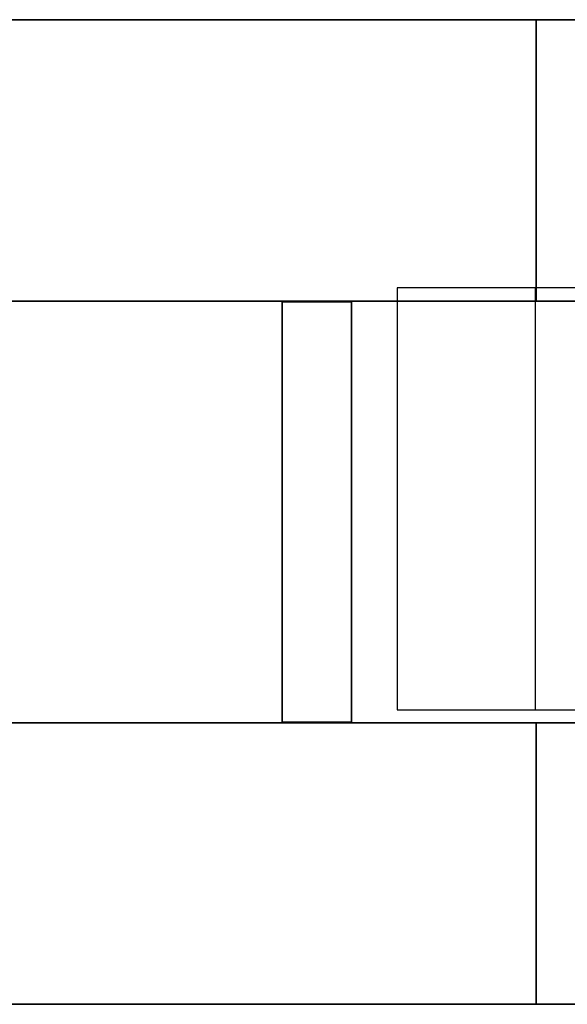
# Model space of a CAD drawing. Header units: millimetres. Extents: x -35 to 33166, y -35 to 31591.
# Tile 60 of 100: x 8049 to 8246, y -35 to 321. Entities that reach past the tile are written whole.
import ezdxf

# ---------------------------------------------------------------- set-up
doc = ezdxf.new("R2010")
doc.units = ezdxf.units.MM
doc.header["$LTSCALE"] = 25.4
doc.layers.get('0').update_dxf_attribs({"true_color": 0xffffff})
for name, color, linetype, true_color in [('end caps & lintels', 7, 'Continuous', 0xffa500), ('ICF - L1', 7, 'Continuous', 0xb4b464), ('ICF - L2', 7, 'Continuous', 0x64ff64)]:
    doc.layers.add(name, color=color, linetype=linetype, true_color=true_color)

# ---------------------------------------------------------------- blocks, each defined once
blk = doc.blocks.new('FF-WF01_LeftCap_6in_#1')
for p, q in [((0, 152.4), (0, 0)), ((50, 152.4), (0, 152.4)), ((50, 152.4, 457.2), (0, 152.4, 457.2)), ((0, 152.4, 457.2), (0, 0, 457.2)), ((0, 152.4), (0, 152.4, 457.2)), ((50, 0), (50, 152.4)), ((50, 0, 457.2), (50, 152.4, 457.2)), ((50, 152.4), (50, 152.4, 457.2)), ((0, 0), (50, 0)), ((0, 0, 457.2), (50, 0, 457.2)), ((0, 0), (0, 0, 457.2)), ((50, 0), (50, 0, 457.2))]:
    blk.add_line(p, q)
blk = doc.blocks.new('FF-WF01_LeftCap_6in_#2')
for p, q in [((0, 152.4), (0, 0)), ((50, 152.4), (0, 152.4)), ((50, 152.4, 457.2), (0, 152.4, 457.2)), ((0, 152.4, 457.2), (0, 0, 457.2)), ((0, 152.4), (0, 152.4, 457.2)), ((50, 0), (50, 152.4)), ((50, 0, 457.2), (50, 152.4, 457.2)), ((50, 152.4), (50, 152.4, 457.2)), ((0, 0), (50, 0)), ((0, 0, 457.2), (50, 0, 457.2)), ((0, 0), (0, 0, 457.2)), ((50, 0), (50, 0, 457.2))]:
    blk.add_line(p, q)
blk = doc.blocks.new('FF-WF01_LeftCap_6in_#3')
for p, q in [((0, 152.4), (0, 0)), ((50, 152.4), (0, 152.4)), ((50, 152.4, 457.2), (0, 152.4, 457.2)), ((0, 152.4, 457.2), (0, 0, 457.2)), ((0, 152.4), (0, 152.4, 457.2)), ((50, 0), (50, 152.4)), ((50, 0, 457.2), (50, 152.4, 457.2)), ((50, 152.4), (50, 152.4, 457.2)), ((0, 0), (50, 0)), ((0, 0, 457.2), (50, 0, 457.2)), ((0, 0), (0, 0, 457.2)), ((50, 0), (50, 0, 457.2))]:
    blk.add_line(p, q)
blk = doc.blocks.new('FF-WF01_LeftCap_6in_#4')
for p, q in [((0, 152.4), (0, 0)), ((50, 152.4), (0, 152.4)), ((50, 152.4, 457.2), (0, 152.4, 457.2)), ((0, 152.4, 457.2), (0, 0, 457.2)), ((0, 152.4), (0, 152.4, 457.2)), ((50, 0), (50, 152.4)), ((50, 0, 457.2), (50, 152.4, 457.2)), ((50, 152.4), (50, 152.4, 457.2)), ((0, 0), (50, 0)), ((0, 0, 457.2), (50, 0, 457.2)), ((0, 0), (0, 0, 457.2)), ((50, 0), (50, 0, 457.2))]:
    blk.add_line(p, q)
blk = doc.blocks.new('FF-WF01_LeftCap_6in_#5')
for p, q in [((0, 152.4), (0, 0)), ((50, 152.4), (0, 152.4)), ((50, 152.4, 421.2), (0, 152.4, 421.2)), ((0, 152.4, 421.2), (0, 0, 421.2)), ((0, 152.4), (0, 152.4, 421.2)), ((50, 0), (50, 152.4)), ((50, 0, 421.2), (50, 152.4, 421.2)), ((50, 152.4), (50, 152.4, 421.2)), ((0, 0), (50, 0)), ((0, 0, 421.2), (50, 0, 421.2)), ((0, 0), (0, 0, 421.2)), ((50, 0), (50, 0, 421.2))]:
    blk.add_line(p, q)
blk = doc.blocks.new('FF-WF01_HeadLintel_6in_#1')
for p, q in [((0, 152.4), (0, 0)), ((1219.2, 152.4), (0, 152.4)), ((1219.2, 152.4, 63), (0, 152.4, 63)), ((0, 152.4, 63), (0, 0, 63)), ((0, 152.4), (0, 152.4, 63)), ((0, 0), (1219.2, 0)), ((0, 0, 63), (1219.2, 0, 63)), ((0, 0), (0, 0, 63))]:
    blk.add_line(p, q)
blk = doc.blocks.new('FF-WF01_SillLintel_6in_#1')
for p, q in [((0, 152.4), (0, 0)), ((1219.2, 152.4), (0, 152.4)), ((1219.2, 152.4, 63), (0, 152.4, 63)), ((0, 152.4, 63), (0, 0, 63)), ((0, 152.4), (0, 152.4, 63)), ((0, 0), (1219.2, 0)), ((0, 0, 63), (1219.2, 0, 63)), ((0, 0), (0, 0, 63))]:
    blk.add_line(p, q)
blk = doc.blocks.new('GF-WG01_LeftCap_6in_#8')
for p, q in [((0, 152.4), (0, 0)), ((50, 152.4), (0, 152.4)), ((50, 152.4, 457.2), (0, 152.4, 457.2)), ((0, 152.4, 457.2), (0, 0, 457.2)), ((0, 152.4), (0, 152.4, 457.2)), ((50, 0), (50, 152.4)), ((50, 0, 457.2), (50, 152.4, 457.2)), ((50, 152.4), (50, 152.4, 457.2)), ((0, 0), (50, 0)), ((0, 0, 457.2), (50, 0, 457.2)), ((0, 0), (0, 0, 457.2)), ((50, 0), (50, 0, 457.2))]:
    blk.add_line(p, q)
blk = doc.blocks.new('GF-WG01_LeftCap_6in_#9')
for p, q in [((0, 152.4), (0, 0)), ((50, 152.4), (0, 152.4)), ((50, 152.4, 457.2), (0, 152.4, 457.2)), ((0, 152.4, 457.2), (0, 0, 457.2)), ((0, 152.4), (0, 152.4, 457.2)), ((50, 0), (50, 152.4)), ((50, 0, 457.2), (50, 152.4, 457.2)), ((50, 152.4), (50, 152.4, 457.2)), ((0, 0), (50, 0)), ((0, 0, 457.2), (50, 0, 457.2)), ((0, 0), (0, 0, 457.2)), ((50, 0), (50, 0, 457.2))]:
    blk.add_line(p, q)
blk = doc.blocks.new('GF-WG01_LeftCap_6in_#10')
for p, q in [((0, 152.4), (0, 0)), ((50, 152.4), (0, 152.4)), ((50, 152.4, 457.2), (0, 152.4, 457.2)), ((0, 152.4, 457.2), (0, 0, 457.2)), ((0, 152.4), (0, 152.4, 457.2)), ((50, 0), (50, 152.4)), ((50, 0, 457.2), (50, 152.4, 457.2)), ((50, 152.4), (50, 152.4, 457.2)), ((0, 0), (50, 0)), ((0, 0, 457.2), (50, 0, 457.2)), ((0, 0), (0, 0, 457.2)), ((50, 0), (50, 0, 457.2))]:
    blk.add_line(p, q)
blk = doc.blocks.new('GF-WG01_LeftCap_6in_#11')
for p, q in [((0, 152.4), (0, 0)), ((50, 152.4), (0, 152.4)), ((50, 152.4, 457.2), (0, 152.4, 457.2)), ((0, 152.4, 457.2), (0, 0, 457.2)), ((0, 152.4), (0, 152.4, 457.2)), ((50, 0), (50, 152.4)), ((50, 0, 457.2), (50, 152.4, 457.2)), ((50, 152.4), (50, 152.4, 457.2)), ((0, 0), (50, 0)), ((0, 0, 457.2), (50, 0, 457.2)), ((0, 0), (0, 0, 457.2)), ((50, 0), (50, 0, 457.2))]:
    blk.add_line(p, q)
blk = doc.blocks.new('GF-WG01_LeftCap_6in_#12')
for p, q in [((0, 152.4), (0, 0)), ((50, 152.4), (0, 152.4)), ((50, 152.4, 457.2), (0, 152.4, 457.2)), ((0, 152.4, 457.2), (0, 0, 457.2)), ((0, 152.4), (0, 152.4, 457.2)), ((50, 0), (50, 152.4)), ((50, 0, 457.2), (50, 152.4, 457.2)), ((50, 152.4), (50, 152.4, 457.2)), ((0, 0), (50, 0)), ((0, 0, 457.2), (50, 0, 457.2)), ((0, 0), (0, 0, 457.2)), ((50, 0), (50, 0, 457.2))]:
    blk.add_line(p, q)
blk = doc.blocks.new('GF-WG01_LeftCap_6in_#13')
for p, q in [((0, 152.4), (0, 0)), ((50, 152.4), (0, 152.4)), ((50, 152.4, 457.2), (0, 152.4, 457.2)), ((0, 152.4, 457.2), (0, 0, 457.2)), ((0, 152.4), (0, 152.4, 457.2)), ((50, 0), (50, 152.4)), ((50, 0, 457.2), (50, 152.4, 457.2)), ((50, 152.4), (50, 152.4, 457.2)), ((0, 0), (50, 0)), ((0, 0, 457.2), (50, 0, 457.2)), ((0, 0), (0, 0, 457.2)), ((50, 0), (50, 0, 457.2))]:
    blk.add_line(p, q)
blk = doc.blocks.new('GF-WG01_LeftCap_6in_#14')
for p, q in [((0, 152.4), (0, 0)), ((50, 152.4), (0, 152.4)), ((50, 152.4, 256.8), (0, 152.4, 256.8)), ((0, 152.4, 256.8), (0, 0, 256.8)), ((0, 152.4), (0, 152.4, 256.8)), ((50, 0), (50, 152.4)), ((50, 0, 256.8), (50, 152.4, 256.8)), ((50, 152.4), (50, 152.4, 256.8)), ((0, 0), (50, 0)), ((0, 0, 256.8), (50, 0, 256.8)), ((0, 0), (0, 0, 256.8)), ((50, 0), (50, 0, 256.8))]:
    blk.add_line(p, q)
blk = doc.blocks.new('GF-WG01_HeadLintel_6in_#4')
for p, q in [((0, 152.4), (0, 0)), ((1219.2, 152.4), (0, 152.4)), ((1219.2, 152.4, 63), (0, 152.4, 63)), ((0, 152.4, 63), (0, 0, 63)), ((0, 152.4), (0, 152.4, 63)), ((0, 0), (1219.2, 0)), ((0, 0, 63), (1219.2, 0, 63)), ((0, 0), (0, 0, 63))]:
    blk.add_line(p, q)
blk = doc.blocks.new('6XR35_90_C_Web')
for p, q in [((-76.07, -46.84, -12.5), (-76.07, 46.84, -12.5)), ((-76.07, 46.84, -12.5), (76.07, 46.84, -12.5)), ((76.07, 46.84, 12.5), (-76.07, 46.84, 12.5)), ((-76.07, 46.84, 12.5), (-76.07, -46.84, 12.5)), ((-76.07, 46.84, -12.5), (-76.07, 46.84, 12.5)), ((76.07, 46.84, -12.5), (76.07, -46.84, -12.5)), ((76.07, -46.84, 12.5), (76.07, 46.84, 12.5)), ((76.07, 46.84, 12.5), (76.07, 46.84, -12.5)), ((76.07, -46.84, -12.5), (-76.07, -46.84, -12.5)), ((-76.07, -46.84, 12.5), (76.07, -46.84, 12.5)), ((-76.07, -46.84, 12.5), (-76.07, -46.84, -12.5)), ((76.07, -46.84, -12.5), (76.07, -46.84, 12.5))]:
    blk.add_line(p, q)
blk = doc.blocks.new('Group7833')
for p, q in [((-1069.84, -355.6, 457.2), (-1069.84, -254, 457.2)), ((-1069.84, -254, 457.2), (-1069.84, -254, 0)), ((-1069.84, -254, 0), (-1069.84, -355.6, 0)), ((-254, -254, 0), (-1069.84, -254, 0)), ((-254, -254, 457.2), (-1069.84, -254, 457.2)), ((-1069.84, -355.6, 0), (-1069.84, -355.6, 457.2)), ((-355.6, -355.6, 0), (-1069.84, -355.6, 0)), ((-355.6, -355.6, 457.2), (-1069.84, -355.6, 457.2))]:
    blk.add_line(p, q)
blk = doc.blocks.new('Group7834')
for p, q in [((-1069.84, 0), (-1069.84, -101.6)), ((-1069.84, -101.6, 457.2), (-1069.84, 0, 457.2)), ((-1069.84, 0, 457.2), (-1069.84, 0)), ((-1069.84, 0), (0, 0)), ((-1069.84, 0, 457.2), (0, 0, 457.2)), ((-1069.84, -101.6), (-1069.84, -101.6, 457.2)), ((-227.79, -101.6), (-1069.84, -101.6)), ((-227.79, -101.6, 457.2), (-1069.84, -101.6, 457.2))]:
    blk.add_line(p, q)
blk = doc.blocks.new('6XR35_90_C_MSG#28')
for name in ['Group7834', 'Group7833']:
    blk.add_blockref(name, (0, 0))
at = {"extrusion": (1, -1.02405e-15, -1.15708e-14)}
blk.add_blockref('6XR35_90_C_Web', (-177.67, 97.84, -990.6), dxfattribs=at)
at = {"extrusion": (1, -1.02405e-15, 1.15708e-14)}
blk.add_blockref('6XR35_90_C_Web', (-177.67, 358.96, -990.6), dxfattribs=at)
blk = doc.blocks.new('Group8497')
for p, q in [((-1069.84, -254, 0), (-1069.84, -355.6, 0)), ((-1069.84, -355.6, 457.2), (-1069.84, -254, 457.2)), ((-1069.84, -254, 457.2), (-1069.84, -254, 0)), ((-254, -254, 0), (-1069.84, -254, 0)), ((-254, -254, 457.2), (-1069.84, -254, 457.2)), ((-1069.84, -355.6, 0), (-1069.84, -355.6, 457.2)), ((-355.6, -355.6, 0), (-1069.84, -355.6, 0)), ((-355.6, -355.6, 457.2), (-1069.84, -355.6, 457.2))]:
    blk.add_line(p, q)
blk = doc.blocks.new('Group8498')
for p, q in [((-1069.84, 0, 0), (-1069.84, -101.6, 0)), ((-1069.84, -101.6, 457.2), (-1069.84, 0, 457.2)), ((-1069.84, 0, 457.2), (-1069.84, 0, 0)), ((-1069.84, 0, 457.2), (0, 0, 457.2)), ((0, 0, 0), (-1069.84, 0, 0)), ((-1069.84, -101.6, 0), (-1069.84, -101.6, 457.2)), ((-227.79, -101.6, 0), (-1069.84, -101.6, 0)), ((-227.79, -101.6, 457.2), (-1069.84, -101.6, 457.2))]:
    blk.add_line(p, q)
blk = doc.blocks.new('6XR35_90_C_MSG#98')
for name in ['Group8498', 'Group8497']:
    blk.add_blockref(name, (0, 0))
at = {"extrusion": (1, -1.02405e-15, -1.15708e-14)}
blk.add_blockref('6XR35_90_C_Web', (-177.67, 97.84, -990.6), dxfattribs=at)
at = {"extrusion": (1, -1.02405e-15, 1.15708e-14)}
blk.add_blockref('6XR35_90_C_Web', (-177.67, 358.96, -990.6), dxfattribs=at)
blk = doc.blocks.new('Group#1507')
for p, q in [((-1069.84, -254, 0), (-1069.84, -355.6, 0)), ((-1069.84, -355.6, 457.2), (-1069.84, -254, 457.2)), ((-1069.84, -254, 457.2), (-1069.84, -254, 0)), ((-254, -254, 457.2), (-1069.84, -254, 457.2)), ((-254, -254, 0), (-1069.84, -254, 0)), ((-1069.84, -355.6, 0), (-1069.84, -355.6, 457.2)), ((-355.6, -355.6, 457.2), (-1069.84, -355.6, 457.2)), ((-355.6, -355.6, 0), (-1069.84, -355.6, 0))]:
    blk.add_line(p, q)
blk = doc.blocks.new('Group#1508')
for p, q in [((-1069.84, 0, 0), (-1069.84, -101.6, 0)), ((-1069.84, -101.6, 457.2), (-1069.84, 0, 457.2)), ((-1069.84, 0, 457.2), (-1069.84, 0, 0)), ((0, 0, 0), (-1069.84, 0, 0)), ((-1069.84, 0, 457.2), (0, 0, 457.2)), ((-1069.84, -101.6, 0), (-1069.84, -101.6, 457.2)), ((-227.79, -101.6, 0), (-1069.84, -101.6, 0)), ((-227.79, -101.6, 457.2), (-1069.84, -101.6, 457.2))]:
    blk.add_line(p, q)
blk = doc.blocks.new('6XR35_90_C_MSG#169')
for name in ['Group#1508', 'Group#1507']:
    blk.add_blockref(name, (0, 0))
at = {"extrusion": (1, -1.02405e-15, -1.15708e-14)}
blk.add_blockref('6XR35_90_C_Web', (-177.67, 97.84, -990.6), dxfattribs=at)
at = {"extrusion": (1, -1.02405e-15, 1.15708e-14)}
blk.add_blockref('6XR35_90_C_Web', (-177.67, 358.96, -990.6), dxfattribs=at)
blk = doc.blocks.new('Group#3560')
for p, q in [((-1092.2, -254, 256.8), (-1069.84, -254, 256.8)), ((-1092.2, -254, 457.2), (-254, -254, 457.2)), ((-1069.84, -254, 0), (-1069.84, -355.6, 0)), ((-1069.84, -355.6, 256.8), (-1069.84, -254, 256.8)), ((-1069.84, -254, 256.8), (-1069.84, -254, 0)), ((-254, -254, 0), (-1069.84, -254, 0)), ((-1069.84, -355.6, 256.8), (-1092.2, -355.6, 256.8)), ((-1092.2, -355.6, 457.2), (-355.6, -355.6, 457.2)), ((-1069.84, -355.6, 0), (-1069.84, -355.6, 256.8)), ((-355.6, -355.6, 0), (-1069.84, -355.6, 0))]:
    blk.add_line(p, q)
blk = doc.blocks.new('Group#3561')
for p, q in [((-1092.2, 0, 256.8), (-1069.84, 0, 256.8)), ((-1092.2, 0, 457.2), (0, 0, 457.2)), ((-1069.84, 0, 0), (-1069.84, -101.6, 0)), ((-1069.84, -101.6, 256.8), (-1069.84, 0, 256.8)), ((-1069.84, 0, 256.8), (-1069.84, 0, 0)), ((0, 0, 0), (-1069.84, 0, 0)), ((-1069.84, -101.6, 256.8), (-1092.2, -101.6, 256.8)), ((-227.79, -101.6, 457.2), (-1092.2, -101.6, 457.2)), ((-1069.84, -101.6, 0), (-1069.84, -101.6, 256.8)), ((-227.79, -101.6, 0), (-1069.84, -101.6, 0))]:
    blk.add_line(p, q)
blk = doc.blocks.new('6XR35_90_C_MSG#238')
for name in ['Group#3561', 'Group#3560']:
    blk.add_blockref(name, (0, 0))
at = {"extrusion": (1, -1.02405e-15, -1.15708e-14)}
blk.add_blockref('6XR35_90_C_Web', (-177.67, 97.84, -990.6), dxfattribs=at)
at = {"extrusion": (1, -1.02405e-15, 1.15708e-14)}
blk.add_blockref('6XR35_90_C_Web', (-177.67, 358.96, -990.6), dxfattribs=at)
blk = doc.blocks.new('Group8278')
for p, q in [((-101.6, 384.04, 0), (-101.6, 384.04, 457.2)), ((-101.6, 384.04, 457.2), (0, 384.04, 457.2)), ((0, 384.04, 0), (-101.6, 384.04, 0)), ((-101.6, 0, 0), (-101.6, 384.04, 0)), ((-101.6, 0, 457.2), (-101.6, 384.04, 457.2)), ((0, 384.04, 457.2), (0, 384.04, 0)), ((0, 0, 0), (0, 384.04, 0)), ((0, 0, 457.2), (0, 384.04, 457.2)), ((-101.6, 0, 0), (0, 0, 0)), ((0, 0, 457.2), (-101.6, 0, 457.2)), ((-101.6, 0, 457.2), (-101.6, 0, 0)), ((0, 0, 457.2), (0, 0, 0))]:
    blk.add_line(p, q)
blk = doc.blocks.new('Group8279')
for p, q in [((-355.6, 384.04, 0), (-355.6, 384.04, 457.2)), ((-355.6, 384.04, 457.2), (-254, 384.04, 457.2)), ((-254, 384.04, 0), (-355.6, 384.04, 0)), ((-355.6, 0, 0), (-355.6, 384.04, 0)), ((-355.6, 0, 457.2), (-355.6, 384.04, 457.2)), ((-254, 384.04, 457.2), (-254, 384.04, 0)), ((-254, 0, 0), (-254, 384.04, 0)), ((-254, 0, 457.2), (-254, 384.04, 457.2)), ((-355.6, 0, 0), (-254, 0, 0)), ((-254, 0, 457.2), (-355.6, 0, 457.2)), ((-355.6, 0, 457.2), (-355.6, 0, 0)), ((-254, 0, 457.2), (-254, 0, 0))]:
    blk.add_line(p, q)
blk = doc.blocks.new('Group8280')
for p, q in [((-101.6, 317.3, 51), (-253.75, 317.3, 51)), ((-253.75, 317.3, 51), (-253.75, 317.3, 144.68)), ((-253.75, 317.3, 144.68), (-101.6, 317.3, 144.68)), ((-253.75, 292.3, 51), (-253.75, 317.3, 51)), ((-253.75, 317.3, 144.68), (-253.75, 292.3, 144.68)), ((-101.6, 317.3, 144.68), (-101.6, 317.3, 51)), ((-101.6, 317.3, 51), (-101.6, 292.3, 51)), ((-101.6, 292.3, 144.68), (-101.6, 317.3, 144.68)), ((-101.6, 292.3, 144.68), (-253.75, 292.3, 144.68)), ((-253.75, 292.3, 144.68), (-253.75, 292.3, 51)), ((-253.75, 292.3, 51), (-101.6, 292.3, 51)), ((-101.6, 292.3, 51), (-101.6, 292.3, 144.68))]:
    blk.add_line(p, q)
blk = doc.blocks.new('Group8281')
for p, q in [((-101.6, 317.3, 312.12), (-253.75, 317.3, 312.12)), ((-253.75, 317.3, 312.12), (-253.75, 317.3, 405.8)), ((-253.75, 317.3, 405.8), (-101.6, 317.3, 405.8)), ((-253.75, 292.3, 312.12), (-253.75, 317.3, 312.12)), ((-253.75, 317.3, 405.8), (-253.75, 292.3, 405.8)), ((-101.6, 317.3, 405.8), (-101.6, 317.3, 312.12)), ((-101.6, 317.3, 312.12), (-101.6, 292.3, 312.12)), ((-101.6, 292.3, 405.8), (-101.6, 317.3, 405.8)), ((-101.6, 292.3, 405.8), (-253.75, 292.3, 405.8)), ((-253.75, 292.3, 405.8), (-253.75, 292.3, 312.12)), ((-253.75, 292.3, 312.12), (-101.6, 292.3, 312.12)), ((-101.6, 292.3, 312.12), (-101.6, 292.3, 405.8))]:
    blk.add_line(p, q)
blk = doc.blocks.new('6XR35_96_S_CUT_79_75_MSG')
for name in ['Group8279', 'Group8278', 'Group8280', 'Group8281']:
    blk.add_blockref(name, (0, 0))
blk = doc.blocks.new('Group#306')
for p, q in [((-101.6, 384.04, 0), (-101.6, 384.04, 457.2)), ((-101.6, 384.04, 457.2), (0, 384.04, 457.2)), ((0, 384.04, 0), (-101.6, 384.04, 0)), ((-101.6, 0, 0), (-101.6, 384.04, 0)), ((-101.6, 0, 457.2), (-101.6, 384.04, 457.2)), ((0, 384.04, 457.2), (0, 384.04, 0)), ((0, 0, 0), (0, 384.04, 0)), ((0, 0, 457.2), (0, 384.04, 457.2)), ((-101.6, 0, 0), (0, 0, 0)), ((0, 0, 457.2), (-101.6, 0, 457.2)), ((-101.6, 0, 457.2), (-101.6, 0, 0)), ((0, 0, 457.2), (0, 0, 0))]:
    blk.add_line(p, q)
blk = doc.blocks.new('Group8757')
for p, q in [((-355.6, 384.04, 0), (-355.6, 384.04, 457.2)), ((-355.6, 384.04, 457.2), (-254, 384.04, 457.2)), ((-254, 384.04, 0), (-355.6, 384.04, 0)), ((-355.6, 0, 0), (-355.6, 384.04, 0)), ((-355.6, 0, 457.2), (-355.6, 384.04, 457.2)), ((-254, 384.04, 457.2), (-254, 384.04, 0)), ((-254, 0, 0), (-254, 384.04, 0)), ((-254, 0, 457.2), (-254, 384.04, 457.2)), ((-355.6, 0, 0), (-254, 0, 0)), ((-254, 0, 457.2), (-355.6, 0, 457.2)), ((-355.6, 0, 457.2), (-355.6, 0, 0)), ((-254, 0, 457.2), (-254, 0, 0))]:
    blk.add_line(p, q)
blk = doc.blocks.new('Group8758')
for p, q in [((-101.6, 317.3, 51), (-253.75, 317.3, 51)), ((-253.75, 317.3, 51), (-253.75, 317.3, 144.68)), ((-253.75, 317.3, 144.68), (-101.6, 317.3, 144.68)), ((-253.75, 292.3, 51), (-253.75, 317.3, 51)), ((-253.75, 317.3, 144.68), (-253.75, 292.3, 144.68)), ((-101.6, 317.3, 144.68), (-101.6, 317.3, 51)), ((-101.6, 317.3, 51), (-101.6, 292.3, 51)), ((-101.6, 292.3, 144.68), (-101.6, 317.3, 144.68)), ((-101.6, 292.3, 144.68), (-253.75, 292.3, 144.68)), ((-253.75, 292.3, 144.68), (-253.75, 292.3, 51)), ((-253.75, 292.3, 51), (-101.6, 292.3, 51)), ((-101.6, 292.3, 51), (-101.6, 292.3, 144.68))]:
    blk.add_line(p, q)
blk = doc.blocks.new('Group8759')
for p, q in [((-101.6, 317.3, 312.12), (-253.75, 317.3, 312.12)), ((-253.75, 317.3, 312.12), (-253.75, 317.3, 405.8)), ((-253.75, 317.3, 405.8), (-101.6, 317.3, 405.8)), ((-253.75, 292.3, 312.12), (-253.75, 317.3, 312.12)), ((-253.75, 317.3, 405.8), (-253.75, 292.3, 405.8)), ((-101.6, 317.3, 405.8), (-101.6, 317.3, 312.12)), ((-101.6, 317.3, 312.12), (-101.6, 292.3, 312.12)), ((-101.6, 292.3, 405.8), (-101.6, 317.3, 405.8)), ((-101.6, 292.3, 405.8), (-253.75, 292.3, 405.8)), ((-253.75, 292.3, 405.8), (-253.75, 292.3, 312.12)), ((-253.75, 292.3, 312.12), (-101.6, 292.3, 312.12)), ((-101.6, 292.3, 312.12), (-101.6, 292.3, 405.8))]:
    blk.add_line(p, q)
blk = doc.blocks.new('6XR35_96_S_CUT_79_75_MSG#1')
for name in ['Group8757', 'Group#306', 'Group8758', 'Group8759']:
    blk.add_blockref(name, (0, 0))
blk = doc.blocks.new('Group9394')
for p, q in [((-101.6, 384.04, 0), (-101.6, 384.04, 457.2)), ((-101.6, 384.04, 457.2), (0, 384.04, 457.2)), ((0, 384.04, 0), (-101.6, 384.04, 0)), ((-101.6, 0, 0), (-101.6, 384.04, 0)), ((-101.6, 0, 457.2), (-101.6, 384.04, 457.2)), ((0, 384.04, 457.2), (0, 384.04, 0)), ((0, 0, 0), (0, 384.04, 0)), ((0, 0, 457.2), (0, 384.04, 457.2)), ((-101.6, 0, 0), (0, 0, 0)), ((0, 0, 457.2), (-101.6, 0, 457.2)), ((-101.6, 0, 457.2), (-101.6, 0, 0)), ((0, 0, 457.2), (0, 0, 0))]:
    blk.add_line(p, q)
blk = doc.blocks.new('Group9395')
for p, q in [((-355.6, 384.04, 457.2), (-254, 384.04, 457.2)), ((-254, 384.04, 0), (-355.6, 384.04, 0)), ((-355.6, 384.04, 0), (-355.6, 384.04, 457.2)), ((-355.6, 0, 0), (-355.6, 384.04, 0)), ((-355.6, 0, 457.2), (-355.6, 384.04, 457.2)), ((-254, 384.04, 457.2), (-254, 384.04, 0)), ((-254, 0, 0), (-254, 384.04, 0)), ((-254, 0, 457.2), (-254, 384.04, 457.2)), ((-355.6, 0, 0), (-254, 0, 0)), ((-254, 0, 457.2), (-355.6, 0, 457.2)), ((-355.6, 0, 457.2), (-355.6, 0, 0)), ((-254, 0, 457.2), (-254, 0, 0))]:
    blk.add_line(p, q)
blk = doc.blocks.new('Group9396')
for p, q in [((-101.6, 317.3, 51), (-253.75, 317.3, 51)), ((-253.75, 317.3, 51), (-253.75, 317.3, 144.68)), ((-253.75, 317.3, 144.68), (-101.6, 317.3, 144.68)), ((-253.75, 292.3, 51), (-253.75, 317.3, 51)), ((-253.75, 317.3, 144.68), (-253.75, 292.3, 144.68)), ((-101.6, 317.3, 144.68), (-101.6, 317.3, 51)), ((-101.6, 317.3, 51), (-101.6, 292.3, 51)), ((-101.6, 292.3, 144.68), (-101.6, 317.3, 144.68)), ((-101.6, 292.3, 144.68), (-253.75, 292.3, 144.68)), ((-253.75, 292.3, 144.68), (-253.75, 292.3, 51)), ((-253.75, 292.3, 51), (-101.6, 292.3, 51)), ((-101.6, 292.3, 51), (-101.6, 292.3, 144.68))]:
    blk.add_line(p, q)
blk = doc.blocks.new('Group#3455')
for p, q in [((-101.6, 317.3, 312.12), (-253.75, 317.3, 312.12)), ((-253.75, 317.3, 312.12), (-253.75, 317.3, 405.8)), ((-253.75, 317.3, 405.8), (-101.6, 317.3, 405.8)), ((-253.75, 292.3, 312.12), (-253.75, 317.3, 312.12)), ((-253.75, 317.3, 405.8), (-253.75, 292.3, 405.8)), ((-101.6, 317.3, 405.8), (-101.6, 317.3, 312.12)), ((-101.6, 317.3, 312.12), (-101.6, 292.3, 312.12)), ((-101.6, 292.3, 405.8), (-101.6, 317.3, 405.8)), ((-101.6, 292.3, 405.8), (-253.75, 292.3, 405.8)), ((-253.75, 292.3, 405.8), (-253.75, 292.3, 312.12)), ((-253.75, 292.3, 312.12), (-101.6, 292.3, 312.12)), ((-101.6, 292.3, 312.12), (-101.6, 292.3, 405.8))]:
    blk.add_line(p, q)
blk = doc.blocks.new('6XR35_96_S_CUT_79_75_MSG#2')
for name in ['Group9395', 'Group9394', 'Group9396', 'Group#3455']:
    blk.add_blockref(name, (0, 0))
blk = doc.blocks.new('Group#4387')
for p, q in [((-101.6, 2024.77, 98.33), (-101.6, 0, 98.33)), ((-101.6, 2024.77, 0), (-101.6, 0, 0)), ((-101.6, 2024.77, 457.2), (-101.6, 0, 457.2)), ((-101.6, 2024.77, 250.87), (-101.6, 0, 250.87)), ((0, 2024.77, 0), (0, 0, 0)), ((0, 2024.77, 98.33), (0, 0, 98.33)), ((0, 2024.77, 457.2), (0, 0, 457.2)), ((0, 2024.77, 250.87), (0, 0, 250.87))]:
    blk.add_line(p, q)
blk = doc.blocks.new('Group#4388')
for p, q in [((-355.6, 0, 0), (-355.6, 2024.77, 0)), ((-355.6, 0, 457.2), (-355.6, 2024.77, 457.2)), ((-254, 2024.77, 0), (-254, 0, 0)), ((-254, 2024.77, 457.2), (-254, 0, 457.2))]:
    blk.add_line(p, q)
blk = doc.blocks.new('Group#4399')
for p, q in [((-101.6, 317.3, 98.33), (-253.75, 317.3, 98.33)), ((-253.75, 317.3, 98.33), (-253.75, 292.3, 98.33)), ((-253.75, 317.3, 51), (-253.75, 317.3, 98.33)), ((-253.75, 317.3, 51), (-253.75, 292.3, 51)), ((-101.6, 317.3, 51), (-253.75, 317.3, 51)), ((-101.6, 292.3, 98.33), (-101.6, 317.3, 98.33)), ((-101.6, 317.3, 51), (-101.6, 292.3, 51)), ((-101.6, 317.3, 51), (-101.6, 317.3, 98.33)), ((-253.75, 292.3, 98.33), (-101.6, 292.3, 98.33)), ((-253.75, 292.3, 51), (-253.75, 292.3, 98.33)), ((-101.6, 292.3, 51), (-253.75, 292.3, 51)), ((-101.6, 292.3, 51), (-101.6, 292.3, 98.33))]:
    blk.add_line(p, q)
blk = doc.blocks.new('6XR35_96_S_CUT_79_75_MSG#3')
for name in ['Group#4388', 'Group#4387', 'Group#4399']:
    blk.add_blockref(name, (0, 0))
blk = doc.blocks.new('Group3573')
at = {"layer": 'ICF - L1', "rotation": 180}
for name, p in [('6XR35_90_C_MSG#28', (7165.41, -34.58, -100)), ('6XR35_90_C_MSG#238', (7165.41, -34.58, 2643.2)), ('6XR35_90_C_MSG#98', (7165.41, -34.58, 814.4)), ('6XR35_90_C_MSG#169', (7165.41, -34.58, 1728.8))]:
    blk.add_blockref(name, p, dxfattribs=at)
at = {"layer": 'ICF - L1', "extrusion": (0, 0, -1), "zscale": -1, "rotation": 90}
for name, p in [('6XR35_96_S_CUT_79_75_MSG', (-7851.21, 321.02, -357.2)), ('6XR35_96_S_CUT_79_75_MSG#1', (-7851.21, 321.02, -1271.6)), ('6XR35_96_S_CUT_79_75_MSG#2', (-7851.21, 321.02, -2186)), ('6XR35_96_S_CUT_79_75_MSG#3', (-7851.21, 321.02, -3100.4))]:
    blk.add_blockref(name, p, dxfattribs=at)
blk = doc.blocks.new('Group#4420')
for p, q in [((-101.6, 384.04, 457.2), (0, 384.04, 457.2)), ((0, 384.04, 0), (-101.6, 384.04, 0)), ((-101.6, 384.04, 0), (-101.6, 384.04, 457.2)), ((-101.6, 0, 0), (-101.6, 384.04, 0)), ((-101.6, 0, 457.2), (-101.6, 384.04, 457.2)), ((0, 384.04, 457.2), (0, 384.04, 0)), ((0, 0, 0), (0, 384.04, 0)), ((0, 0, 457.2), (0, 384.04, 457.2)), ((-101.6, 0, 0), (0, 0, 0)), ((0, 0, 457.2), (-101.6, 0, 457.2)), ((-101.6, 0, 457.2), (-101.6, 0, 0)), ((0, 0, 457.2), (0, 0, 0))]:
    blk.add_line(p, q)
blk = doc.blocks.new('Group9565')
for p, q in [((-355.6, 384.04, 0), (-355.6, 384.04, 457.2)), ((-355.6, 384.04, 457.2), (-254, 384.04, 457.2)), ((-254, 384.04, 0), (-355.6, 384.04, 0)), ((-355.6, 0, 0), (-355.6, 384.04, 0)), ((-355.6, 0, 457.2), (-355.6, 384.04, 457.2)), ((-254, 384.04, 457.2), (-254, 384.04, 0)), ((-254, 0, 0), (-254, 384.04, 0)), ((-254, 0, 457.2), (-254, 384.04, 457.2)), ((-355.6, 0, 0), (-254, 0, 0)), ((-254, 0, 457.2), (-355.6, 0, 457.2)), ((-355.6, 0, 457.2), (-355.6, 0, 0)), ((-254, 0, 457.2), (-254, 0, 0))]:
    blk.add_line(p, q)
blk = doc.blocks.new('Group#4422')
for p, q in [((-101.6, 317.3, 51), (-253.75, 317.3, 51)), ((-253.75, 317.3, 51), (-253.75, 317.3, 144.68)), ((-253.75, 317.3, 144.68), (-101.6, 317.3, 144.68)), ((-253.75, 292.3, 51), (-253.75, 317.3, 51)), ((-253.75, 317.3, 144.68), (-253.75, 292.3, 144.68)), ((-101.6, 317.3, 144.68), (-101.6, 317.3, 51)), ((-101.6, 317.3, 51), (-101.6, 292.3, 51)), ((-101.6, 292.3, 144.68), (-101.6, 317.3, 144.68)), ((-101.6, 292.3, 144.68), (-253.75, 292.3, 144.68)), ((-253.75, 292.3, 144.68), (-253.75, 292.3, 51)), ((-253.75, 292.3, 51), (-101.6, 292.3, 51)), ((-101.6, 292.3, 51), (-101.6, 292.3, 144.68))]:
    blk.add_line(p, q)
blk = doc.blocks.new('Group#4709')
for p, q in [((-101.6, 317.3, 312.12), (-253.75, 317.3, 312.12)), ((-253.75, 317.3, 312.12), (-253.75, 317.3, 405.8)), ((-253.75, 317.3, 405.8), (-101.6, 317.3, 405.8)), ((-253.75, 292.3, 312.12), (-253.75, 317.3, 312.12)), ((-253.75, 317.3, 405.8), (-253.75, 292.3, 405.8)), ((-101.6, 317.3, 405.8), (-101.6, 317.3, 312.12)), ((-101.6, 317.3, 312.12), (-101.6, 292.3, 312.12)), ((-101.6, 292.3, 405.8), (-101.6, 317.3, 405.8)), ((-101.6, 292.3, 405.8), (-253.75, 292.3, 405.8)), ((-253.75, 292.3, 405.8), (-253.75, 292.3, 312.12)), ((-253.75, 292.3, 312.12), (-101.6, 292.3, 312.12)), ((-101.6, 292.3, 312.12), (-101.6, 292.3, 405.8))]:
    blk.add_line(p, q)
blk = doc.blocks.new('6XR35_96_S#1_CUT_79_75_MSG')
for name in ['Group9565', 'Group#4420', 'Group#4422', 'Group#4709']:
    blk.add_blockref(name, (0, 0))
blk = doc.blocks.new('Group9928')
for p, q in [((-101.6, 384.04, 0), (-101.6, 384.04, 457.2)), ((-101.6, 384.04, 457.2), (0, 384.04, 457.2)), ((0, 384.04, 0), (-101.6, 384.04, 0)), ((-101.6, 0, 0), (-101.6, 384.04, 0)), ((-101.6, 0, 457.2), (-101.6, 384.04, 457.2)), ((0, 384.04, 457.2), (0, 384.04, 0)), ((0, 0, 0), (0, 384.04, 0)), ((0, 0, 457.2), (0, 384.04, 457.2)), ((-101.6, 0, 0), (0, 0, 0)), ((0, 0, 457.2), (-101.6, 0, 457.2)), ((-101.6, 0, 457.2), (-101.6, 0, 0)), ((0, 0, 457.2), (0, 0, 0))]:
    blk.add_line(p, q)
blk = doc.blocks.new('Group9929')
for p, q in [((-355.6, 384.04, 0), (-355.6, 384.04, 457.2)), ((-355.6, 384.04, 457.2), (-254, 384.04, 457.2)), ((-254, 384.04, 0), (-355.6, 384.04, 0)), ((-355.6, 0, 0), (-355.6, 384.04, 0)), ((-355.6, 0, 457.2), (-355.6, 384.04, 457.2)), ((-254, 384.04, 457.2), (-254, 384.04, 0)), ((-254, 0, 0), (-254, 384.04, 0)), ((-254, 0, 457.2), (-254, 384.04, 457.2)), ((-355.6, 0, 0), (-254, 0, 0)), ((-254, 0, 457.2), (-355.6, 0, 457.2)), ((-355.6, 0, 457.2), (-355.6, 0, 0)), ((-254, 0, 457.2), (-254, 0, 0))]:
    blk.add_line(p, q)
blk = doc.blocks.new('Group9930')
for p, q in [((-101.6, 317.3, 51), (-253.75, 317.3, 51)), ((-253.75, 317.3, 51), (-253.75, 317.3, 144.68)), ((-253.75, 317.3, 144.68), (-101.6, 317.3, 144.68)), ((-253.75, 292.3, 51), (-253.75, 317.3, 51)), ((-253.75, 317.3, 144.68), (-253.75, 292.3, 144.68)), ((-101.6, 317.3, 144.68), (-101.6, 317.3, 51)), ((-101.6, 317.3, 51), (-101.6, 292.3, 51)), ((-101.6, 292.3, 144.68), (-101.6, 317.3, 144.68)), ((-101.6, 292.3, 144.68), (-253.75, 292.3, 144.68)), ((-253.75, 292.3, 144.68), (-253.75, 292.3, 51)), ((-253.75, 292.3, 51), (-101.6, 292.3, 51)), ((-101.6, 292.3, 51), (-101.6, 292.3, 144.68))]:
    blk.add_line(p, q)
blk = doc.blocks.new('Group9931')
for p, q in [((-101.6, 317.3, 312.12), (-253.75, 317.3, 312.12)), ((-253.75, 317.3, 312.12), (-253.75, 317.3, 405.8)), ((-253.75, 317.3, 405.8), (-101.6, 317.3, 405.8)), ((-253.75, 292.3, 312.12), (-253.75, 317.3, 312.12)), ((-253.75, 317.3, 405.8), (-253.75, 292.3, 405.8)), ((-101.6, 317.3, 405.8), (-101.6, 317.3, 312.12)), ((-101.6, 317.3, 312.12), (-101.6, 292.3, 312.12)), ((-101.6, 292.3, 405.8), (-101.6, 317.3, 405.8)), ((-101.6, 292.3, 405.8), (-253.75, 292.3, 405.8)), ((-253.75, 292.3, 405.8), (-253.75, 292.3, 312.12)), ((-253.75, 292.3, 312.12), (-101.6, 292.3, 312.12)), ((-101.6, 292.3, 312.12), (-101.6, 292.3, 405.8))]:
    blk.add_line(p, q)
blk = doc.blocks.new('6XR35_96_S#1_CUT_79_75_MSG#1')
for name in ['Group9929', 'Group9928', 'Group9930', 'Group9931']:
    blk.add_blockref(name, (0, 0))
blk = doc.blocks.new('Group#4782')
for p, q in [((-1069.84, -254, 0), (-1069.84, -355.6, 0)), ((-1069.84, -355.6, 457.2), (-1069.84, -254, 457.2)), ((-1069.84, -254, 457.2), (-1069.84, -254, 0)), ((-254, -254, 457.2), (-1069.84, -254, 457.2)), ((-254, -254, 0), (-1069.84, -254, 0)), ((-1069.84, -355.6, 0), (-1069.84, -355.6, 457.2)), ((-355.6, -355.6, 457.2), (-1069.84, -355.6, 457.2)), ((-355.6, -355.6, 0), (-1069.84, -355.6, 0))]:
    blk.add_line(p, q)
blk = doc.blocks.new('Group#4783')
for p, q in [((-1069.84, 0, 0), (-1069.84, -101.6, 0)), ((-1069.84, -101.6, 457.2), (-1069.84, 0, 457.2)), ((-1069.84, 0, 457.2), (-1069.84, 0, 0)), ((0, 0, 0), (-1069.84, 0, 0)), ((-1069.84, 0, 457.2), (0, 0, 457.2)), ((-1069.84, -101.6, 0), (-1069.84, -101.6, 457.2)), ((-227.79, -101.6, 0), (-1069.84, -101.6, 0)), ((-227.79, -101.6, 457.2), (-1069.84, -101.6, 457.2))]:
    blk.add_line(p, q)
blk = doc.blocks.new('6XR35_90_C#3_MSG#46')
for name in ['Group#4783', 'Group#4782']:
    blk.add_blockref(name, (0, 0))
at = {"extrusion": (1, -1.02405e-15, -1.15708e-14)}
blk.add_blockref('6XR35_90_C_Web', (-177.67, 97.84, -990.6), dxfattribs=at)
at = {"extrusion": (1, -1.02405e-15, 1.15708e-14)}
blk.add_blockref('6XR35_90_C_Web', (-177.67, 358.96, -990.6), dxfattribs=at)
blk = doc.blocks.new('Group428')
for p, q in [((-254, -254, 457.2), (-1092.2, -254, 457.2)), ((-254, -254), (-1092.2, -254)), ((-1092.2, -355.6, 457.2), (-355.6, -355.6, 457.2)), ((-1092.2, -355.6), (-355.6, -355.6))]:
    blk.add_line(p, q)
blk = doc.blocks.new('Group429#1')
for p, q in [((-1092.2, 0, 457.2), (0, 0, 457.2)), ((0, 0), (-1092.2, 0)), ((-227.79, -101.6, 457.2), (-1092.2, -101.6, 457.2)), ((-1092.2, -101.6), (-227.79, -101.6))]:
    blk.add_line(p, q)
blk = doc.blocks.new('6XR35_90_C#3')
for name in ['Group429#1', 'Group428']:
    blk.add_blockref(name, (0, 0))
at = {"extrusion": (1, -1.02405e-15, -1.15708e-14)}
blk.add_blockref('6XR35_90_C_Web', (-177.67, 97.84, -990.6), dxfattribs=at)
at = {"extrusion": (1, -1.02405e-15, 1.15708e-14)}
blk.add_blockref('6XR35_90_C_Web', (-177.67, 358.96, -990.6), dxfattribs=at)
blk = doc.blocks.new('Group8496')
for p, q in [((-101.6, 2024.775, 457.2), (-101.6, 0, 457.2)), ((-101.6, 2024.775), (-101.6, 0)), ((0, 0), (0, 2024.775)), ((0, 2024.775, 457.2), (0, 0, 457.2))]:
    blk.add_line(p, q)
blk = doc.blocks.new('Group#2305')
for p, q in [((-355.6, 0, 457.2), (-355.6, 2024.775, 457.2)), ((-355.6, 2024.775), (-355.6, 0)), ((-254, 0, 457.2), (-254, 2024.775, 457.2)), ((-254, 0), (-254, 2024.775))]:
    blk.add_line(p, q)
blk = doc.blocks.new('Group#2432')
for p, q in [((-101.6, 317.3, 51), (-253.75, 317.3, 51)), ((-253.75, 317.3, 51), (-253.75, 317.3, 144.68)), ((-253.75, 317.3, 144.68), (-101.6, 317.3, 144.68)), ((-253.75, 292.3, 51), (-253.75, 317.3, 51)), ((-253.75, 317.3, 144.68), (-253.75, 292.3, 144.68)), ((-101.6, 317.3, 144.68), (-101.6, 317.3, 51)), ((-101.6, 317.3, 51), (-101.6, 292.3, 51)), ((-101.6, 292.3, 144.68), (-101.6, 317.3, 144.68)), ((-101.6, 292.3, 144.68), (-253.75, 292.3, 144.68)), ((-253.75, 292.3, 144.68), (-253.75, 292.3, 51)), ((-253.75, 292.3, 51), (-101.6, 292.3, 51)), ((-101.6, 292.3, 51), (-101.6, 292.3, 144.68))]:
    blk.add_line(p, q)
blk = doc.blocks.new('Group#2433')
for p, q in [((-101.6, 317.3, 312.12), (-253.75, 317.3, 312.12)), ((-253.75, 317.3, 312.12), (-253.75, 317.3, 405.8)), ((-253.75, 317.3, 405.8), (-101.6, 317.3, 405.8)), ((-253.75, 292.3, 312.12), (-253.75, 317.3, 312.12)), ((-253.75, 317.3, 405.8), (-253.75, 292.3, 405.8)), ((-101.6, 317.3, 405.8), (-101.6, 317.3, 312.12)), ((-101.6, 317.3, 312.12), (-101.6, 292.3, 312.12)), ((-101.6, 292.3, 405.8), (-101.6, 317.3, 405.8)), ((-101.6, 292.3, 405.8), (-253.75, 292.3, 405.8)), ((-253.75, 292.3, 405.8), (-253.75, 292.3, 312.12)), ((-253.75, 292.3, 312.12), (-101.6, 292.3, 312.12)), ((-101.6, 292.3, 312.12), (-101.6, 292.3, 405.8))]:
    blk.add_line(p, q)
blk = doc.blocks.new('6XR35_96_S#1_CUT_79_75')
for name in ['Group#2305', 'Group8496', 'Group#2432', 'Group#2433']:
    blk.add_blockref(name, (0, 0))
blk = doc.blocks.new('Group10218')
for p, q in [((-101.6, 384.04, 281.4), (-101.6, 2024.77, 281.4)), ((-101.6, 2024.77, 457.2), (-101.6, 0, 457.2)), ((0, 2024.77, 281.4), (0, 384.04, 281.4)), ((0, 2024.77, 457.2), (0, 0, 457.2)), ((-101.6, 384.04, 281.4), (0, 384.04, 281.4)), ((0, 384.04, 0), (-101.6, 384.04, 0)), ((-101.6, 384.04, 0), (-101.6, 384.04, 281.4)), ((-101.6, 384.04, 0), (-101.6, 0, 0)), ((0, 384.04, 281.4), (0, 384.04, 0)), ((0, 384.04, 0), (0, 0, 0))]:
    blk.add_line(p, q)
blk = doc.blocks.new('Group#4834')
for p, q in [((-355.6, 384.04, 281.4), (-355.6, 2024.77, 281.4)), ((-355.6, 2024.77, 457.2), (-355.6, 0, 457.2)), ((-254, 2024.77, 281.4), (-254, 384.04, 281.4)), ((-254, 2024.77, 457.2), (-254, 0, 457.2)), ((-355.6, 384.04, 281.4), (-254, 384.04, 281.4)), ((-254, 384.04, 0), (-355.6, 384.04, 0)), ((-355.6, 384.04, 0), (-355.6, 384.04, 281.4)), ((-355.6, 384.04, 0), (-355.6, 0, 0)), ((-254, 384.04, 281.4), (-254, 384.04, 0)), ((-254, 384.04, 0), (-254, 0, 0))]:
    blk.add_line(p, q)
blk = doc.blocks.new('Group10228')
for p, q in [((-101.6, 317.3, 51), (-253.75, 317.3, 51)), ((-253.75, 317.3, 51), (-253.75, 317.3, 144.68)), ((-253.75, 317.3, 144.68), (-101.6, 317.3, 144.68)), ((-253.75, 292.3, 51), (-253.75, 317.3, 51)), ((-253.75, 317.3, 144.68), (-253.75, 292.3, 144.68)), ((-101.6, 317.3, 144.68), (-101.6, 317.3, 51)), ((-101.6, 317.3, 51), (-101.6, 292.3, 51)), ((-101.6, 292.3, 144.68), (-101.6, 317.3, 144.68)), ((-101.6, 292.3, 144.68), (-253.75, 292.3, 144.68)), ((-253.75, 292.3, 144.68), (-253.75, 292.3, 51)), ((-253.75, 292.3, 51), (-101.6, 292.3, 51)), ((-101.6, 292.3, 51), (-101.6, 292.3, 144.68))]:
    blk.add_line(p, q)
blk = doc.blocks.new('Group10229')
for p, q in [((-101.6, 317.3, 312.12), (-253.75, 317.3, 312.12)), ((-253.75, 317.3, 312.12), (-253.75, 317.3, 405.8)), ((-253.75, 317.3, 405.8), (-101.6, 317.3, 405.8)), ((-253.75, 292.3, 312.12), (-253.75, 317.3, 312.12)), ((-253.75, 317.3, 405.8), (-253.75, 292.3, 405.8)), ((-101.6, 317.3, 405.8), (-101.6, 317.3, 312.12)), ((-101.6, 317.3, 312.12), (-101.6, 292.3, 312.12)), ((-101.6, 292.3, 405.8), (-101.6, 317.3, 405.8)), ((-101.6, 292.3, 405.8), (-253.75, 292.3, 405.8)), ((-253.75, 292.3, 405.8), (-253.75, 292.3, 312.12)), ((-253.75, 292.3, 312.12), (-101.6, 292.3, 312.12)), ((-101.6, 292.3, 312.12), (-101.6, 292.3, 405.8))]:
    blk.add_line(p, q)
blk = doc.blocks.new('6XR35_96_S#1_CUT_79_75_MSG#2')
for name in ['Group#4834', 'Group10218', 'Group10228', 'Group10229']:
    blk.add_blockref(name, (0, 0))
blk = doc.blocks.new('Group11107')
for p, q in [((-101.6, 68.89, 0), (-101.6, 2024.77, 0)), ((0, 68.89, 0), (0, 2024.77, 0)), ((-101.6, 526.09, 457.2), (-101.6, 68.89, 0)), ((0, 68.89, 0), (0, 526.09, 457.2))]:
    blk.add_line(p, q)
blk = doc.blocks.new('Group11108')
for p, q in [((-355.6, 68.89, 0), (-355.6, 2024.77, 0)), ((-254, 68.89, 0), (-254, 2024.77, 0)), ((-355.6, 526.09, 457.2), (-355.6, 68.89, 0)), ((-254, 68.89, 0), (-254, 526.09, 457.2))]:
    blk.add_line(p, q)
blk = doc.blocks.new('Group11125')
for p, q in [((-101.6, 317.3, 51), (-253.75, 317.3, 51)), ((-253.75, 317.3, 51), (-253.75, 317.3, 144.68)), ((-253.75, 317.3, 144.68), (-101.6, 317.3, 144.68)), ((-253.75, 292.3, 51), (-253.75, 317.3, 51)), ((-253.75, 317.3, 144.68), (-253.75, 292.3, 144.68)), ((-101.6, 317.3, 144.68), (-101.6, 317.3, 51)), ((-101.6, 317.3, 51), (-101.6, 292.3, 51)), ((-101.6, 292.3, 144.68), (-101.6, 317.3, 144.68)), ((-101.6, 292.3, 144.68), (-253.75, 292.3, 144.68)), ((-253.75, 292.3, 144.68), (-253.75, 292.3, 51)), ((-253.75, 292.3, 51), (-101.6, 292.3, 51)), ((-101.6, 292.3, 51), (-101.6, 292.3, 144.68))]:
    blk.add_line(p, q)
blk = doc.blocks.new('6XR35_96_S#1_CUT_79_75_MSG#3')
for name in ['Group11108', 'Group11107', 'Group11125']:
    blk.add_blockref(name, (0, 0))
blk = doc.blocks.new('6XR35_96_S_Web')
for p, q in [((-76.07, -46.84, -12.5), (-76.07, 46.84, -12.5)), ((-76.07, 46.84, -12.5), (76.07, 46.84, -12.5)), ((76.07, 46.84, 12.5), (-76.07, 46.84, 12.5)), ((-76.07, 46.84, 12.5), (-76.07, -46.84, 12.5)), ((-76.07, 46.84, -12.5), (-76.07, 46.84, 12.5)), ((76.07, 46.84, -12.5), (76.07, -46.84, -12.5)), ((76.07, -46.84, 12.5), (76.07, 46.84, 12.5)), ((76.07, 46.84, 12.5), (76.07, 46.84, -12.5)), ((76.07, -46.84, -12.5), (-76.07, -46.84, -12.5)), ((-76.07, -46.84, 12.5), (76.07, -46.84, 12.5)), ((-76.07, -46.84, 12.5), (-76.07, -46.84, -12.5)), ((76.07, -46.84, -12.5), (76.07, -46.84, 12.5))]:
    blk.add_line(p, q)
blk = doc.blocks.new('Group11572')
for p, q in [((-101.6, 2100.834, 457.2), (-101.6, 4056.761, 457.2)), ((-101.6, 4056.761), (-101.6, 1643.634)), ((0, 4056.761), (0, 1643.634)), ((0, 2100.834, 457.2), (0, 4056.761, 457.2))]:
    blk.add_line(p, q)
blk = doc.blocks.new('Group11573')
for p, q in [((-355.6, 2100.834, 457.2), (-355.6, 4056.761, 457.2)), ((-355.6, 4056.761), (-355.6, 1643.634)), ((-254, 4056.761), (-254, 1643.634)), ((-254, 2100.834, 457.2), (-254, 4056.761, 457.2))]:
    blk.add_line(p, q)
blk = doc.blocks.new('6XR35_96_S#1_M#2')
for name in ['Group11573', 'Group11572']:
    blk.add_blockref(name, (0, 0))
at = {"extrusion": (9.72607e-16, 1, -1.15708e-14)}
blk.add_blockref('6XR35_96_S_Web', (177.67, 97.84, 2336.8), dxfattribs=at)
at = {"extrusion": (9.72607e-16, 1, 1.15708e-14)}
blk.add_blockref('6XR35_96_S_Web', (177.67, 358.96, 2336.8), dxfattribs=at)
blk = doc.blocks.new('Group3664')
at = {"layer": 'ICF - L2', "rotation": 180}
for name, p in [('6XR35_90_C#3_MSG#46', (7165.41, -34.58, 4472)), ('6XR35_90_C#3', (7165.41, -34.58, 3557.6)), ('6XR35_90_C#3_MSG#46', (7165.41, -34.58, 5386.4)), ('6XR35_90_C#3', (7165.41, -34.58, 6300.8))]:
    blk.add_blockref(name, p, dxfattribs=at)
at = {"layer": 'ICF - L2', "extrusion": (0, 0, -1), "zscale": -1, "rotation": 90}
for name, p in [('6XR35_96_S#1_M#2', (-5819.21, 321.02, -7215.2)), ('6XR35_96_S#1_CUT_79_75_MSG', (-7851.21, 321.02, -4014.8)), ('6XR35_96_S#1_CUT_79_75_MSG#1', (-7851.21, 321.02, -4929.2)), ('6XR35_96_S#1_CUT_79_75', (-7851.21, 321.02, -6758)), ('6XR35_96_S#1_CUT_79_75_MSG#2', (-7851.21, 321.02, -5843.6)), ('6XR35_96_S#1_CUT_79_75_MSG#3', (-7851.21, 321.02, -7672.4))]:
    blk.add_blockref(name, p, dxfattribs=at)

msp = doc.modelspace()

# ---------------------------------------------------------------- block references
for name in ['Group3573', 'Group3664']:
    msp.add_blockref(name, (0, 0))
at = {"layer": 'end caps & lintels'}
for name, p in [('FF-WF01_LeftCap_6in_#1', (8185, 71.8, 3875)), ('FF-WF01_LeftCap_6in_#2', (8185, 71.8, 4332.2)), ('FF-WF01_LeftCap_6in_#3', (8185, 71.8, 4789.4)), ('FF-WF01_LeftCap_6in_#4', (8185, 71.8, 5246.6)), ('FF-WF01_LeftCap_6in_#5', (8185, 71.8, 5703.8)), ('FF-WF01_HeadLintel_6in_#1', (8185, 71.8, 6125)), ('FF-WF01_SillLintel_6in_#1', (8185, 71.8, 3812)), ('GF-WG01_LeftCap_6in_#8', (8185, 71.8, -100)), ('GF-WG01_LeftCap_6in_#9', (8185, 71.8, 357.2)), ('GF-WG01_LeftCap_6in_#10', (8185, 71.8, 814.4)), ('GF-WG01_LeftCap_6in_#11', (8185, 71.8, 1271.6)), ('GF-WG01_LeftCap_6in_#12', (8185, 71.8, 1728.8)), ('GF-WG01_LeftCap_6in_#13', (8185, 71.8, 2186)), ('GF-WG01_LeftCap_6in_#14', (8185, 71.8, 2643.2)), ('GF-WG01_HeadLintel_6in_#4', (8185, 71.8, 2900))]:
    msp.add_blockref(name, p, dxfattribs=at)

doc.saveas('drawing.dxf')
